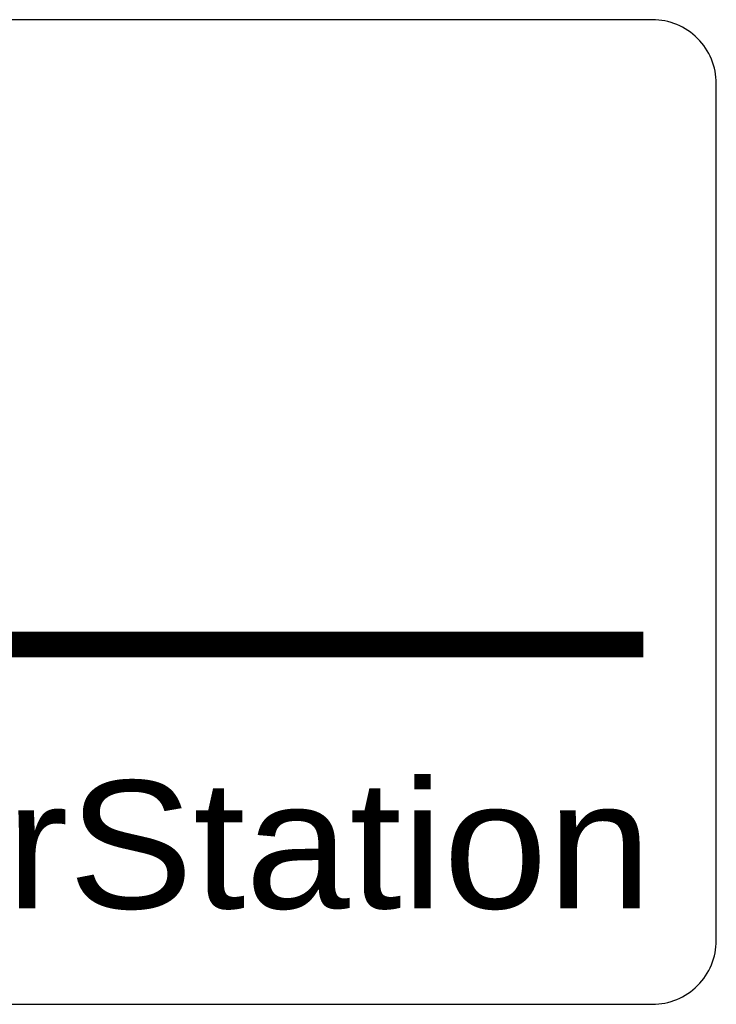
# Model space of a CAD drawing. Extents: x -71 to 52, y -13 to 68.
# Tile 78 of 81: x 39.217 to 39.762, y 53.269 to 54.039. Entities that reach past the tile are written whole.
import ezdxf

# ---------------------------------------------------------------- set-up
doc = ezdxf.new("R2010")
doc.units = 0
doc.header["$LTSCALE"] = 1.21
doc.header["$MEASUREMENT"] = 0
doc.layers.get('0').update_dxf_attribs({"linetype": 'CONTINUOUS'})
doc.layers.add('DIECUT', color=161, linetype='CONTINUOUS')
doc.layers.add('Light Gray', color=9, linetype='CONTINUOUS')
doc.styles.add('arial', font='ARIAL.TTF')

msp = doc.modelspace()

# ---------------------------------------------------------------- linework, layer by layer
at = {"layer": 'DIECUT', "flags": 128}
msp.add_lwpolyline([(39.71204, 54.03936), (38.55066, 54.03936, 0.414214), (38.50066, 53.98936), (38.50066, 53.31897, 0.414214), (38.55066, 53.26897), (39.71204, 53.26897, 0.414214), (39.76204, 53.31897), (39.76204, 53.98936, 0.414214)], format="xyb", close=True, dxfattribs=at)
msp.add_lwpolyline([(39.71204, 54.03936), (38.55066, 54.03936, 0.414214), (38.50066, 53.98936), (38.50066, 53.31897, 0.414214), (38.55066, 53.26897), (39.71204, 53.26897, 0.414214), (39.76204, 53.31897), (39.76204, 53.98936, 0.414214)], format="xyb", close=True, dxfattribs=at)
at = {"layer": 'Light Gray', "const_width": 0.02, "flags": 128}
msp.add_lwpolyline([(38.56938, 53.55047), (39.7049, 53.55047)], dxfattribs=at)

# ---------------------------------------------------------------- texts
at = {"style": 'arial', "width": 1.05}
msp.add_text('PowerStation', height=0.1, dxfattribs=at).set_placement((38.83915, 53.34394))
msp.add_text('PowerStation', height=0.1, dxfattribs=at).set_placement((38.83915, 53.34394))

doc.saveas('drawing.dxf')
